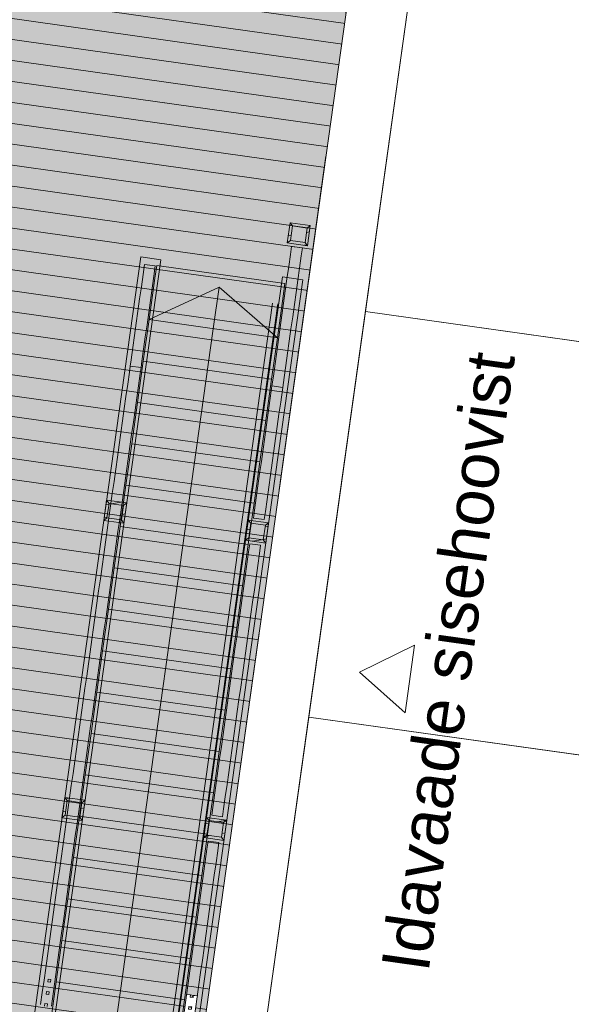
# Model space of a CAD drawing. Header units: millimetres. Extents: x 74467 to 235410, y -65 to 114857.
# Tile 156 of 256: x 97268 to 101315, y 76843 to 84058. Entities that reach past the tile are written whole.
import ezdxf

# ---------------------------------------------------------------- set-up
doc = ezdxf.new("R2010")
doc.units = ezdxf.units.MM
doc.header["$MEASUREMENT"] = 0
doc.linetypes.add('Kriipsjoon', pattern=[3527.298, 2469.2356, -1058.0624])
doc.linetypes.add('Wipeout_Contour', pattern=[1000, 0, -1000])
for name, color, linetype in [('00 Kunstikonkursi LÜ jaoks asendi 2D', 7, 'Continuous'), ('00 Vaatetähis plaanil.AR', 7, 'Continuous'), ('1235 Vahelaed.AR', 7, 'Continuous'), ('1251 Rõdupiirded.AR', 7, 'Continuous'), ('1253 Rõdutrepid.AR', 7, 'Continuous'), ('1253 Terrassipostid.AR', 7, 'Continuous'), ('1253 Välisterrassid.AR', 7, 'Continuous')]:
    doc.layers.add(name, color=color, linetype=linetype)
doc.styles.add('GENERATED_STYLE_3', font='txt')
pattern_1 = [(45, (0, 0), (-159.09903, 159.09903), []), (45, (-53.03, 53.03), (-159.09903, 159.09903), [])]
pattern_2 = [(10, (0, 0), (-15.628336, 88.632695), [])]

# ---------------------------------------------------------------- blocks, each defined once
blk = doc.blocks.new('Slab_2_1', base_point=(97924.2, 91486.6))
at = {"layer": '1253 Välisterrassid.AR', "linetype": 'Continuous', "lineweight": 13, "true_color": 0xcdcecd}
h = blk.add_hatch(dxfattribs=at)
h.set_pattern_fill('Põrandalaud_0001', color=254, style=0, pattern_type=2)
h.set_pattern_definition([(352, (109408.39, 80356.21), (21.1543, 150.5207), [])])
h.paths.add_polyline_path([(97924.2, 91486.6), (94848.5, 69601.6), (97576.7, 69218.2), (100269, 88374.9), (121846.9, 85342.4), (119898.5, 71478.6), (121636.4, 71234.4), (123968.3, 87826.3)])
at = {"layer": '1253 Välisterrassid.AR', "color": 7, "linetype": 'Continuous', "lineweight": 13, "flags": 128}
blk.add_lwpolyline([(97924.2, 91486.6), (123968.3, 87826.3), (121636.4, 71234.4), (119898.5, 71478.6), (121846.9, 85342.4), (100269, 88374.9), (97576.7, 69218.2), (94848.5, 69601.6)], close=True, dxfattribs=at)
blk = doc.blocks.new('Slab_18_1', base_point=(93030.2, 94685.9))
at = {"color": 254, "linetype": 'Wipeout_Contour', "lineweight": 0, "ltscale": 774606.085274}
blk.add_wipeout([(93030.2, 94685.9), (90077.6, 73665.2), (95019, 72970.7), (98070.9, 94685.9), (96652.6, 94685.9), (94919.6, 94685.9)], dxfattribs=at).dxf.layer = '1235 Vahelaed.AR'
blk = doc.blocks.new('Stair_1_1')
at = {"layer": '1253 Rõdutrepid.AR', "color": 7, "linetype": 'Continuous', "lineweight": 13}
for p, q in [((98136.1, 82180.3), (98155.6, 82318.9)), ((98155.6, 82318.9), (98304.1, 82298.1)), ((98259.9, 82162.9), (98273, 82256)), ((98273, 82256), (99213.7, 82123.8)), ((98304.1, 82298.1), (98284.6, 82159.4)), ((97113.5, 74903.8), (98136.1, 82180.3)), ((98284.6, 82159.4), (97262, 74882.9)), ((98217.3, 81859.7), (98259.9, 82162.9)), ((99175.9, 82034.2), (99195.4, 82172.8)), ((99195.4, 82172.8), (99343.9, 82151.9)), ((99213.7, 82123.8), (99200.6, 82030.7)), ((99343.9, 82151.9), (99324.4, 82013.3)), ((98153.2, 74757.7), (99175.9, 82034.2)), ((98217.3, 81859.7), (98730.3, 82096.8)), ((98687.7, 81793.6), (98730.3, 82096.8)), ((98730.3, 82096.8), (99158, 81727.5)), ((99200.6, 82030.7), (99158, 81727.5)), ((99324.4, 82013.3), (98301.8, 74736.8)), ((98174.7, 81556.5), (98217.3, 81859.7)), ((98217.3, 81859.7), (99158, 81727.5)), ((99158, 81727.5), (98217.3, 81859.7)), ((97750.2, 75123.5), (98687.7, 81793.6)), ((99158, 81727.5), (99115.4, 81424.3)), ((98132.1, 81253.3), (98174.7, 81556.5)), ((98174.7, 81556.5), (99115.4, 81424.3)), ((99115.4, 81424.3), (98174.7, 81556.5)), ((99115.4, 81424.3), (99072.8, 81121.1)), ((98089.5, 80950.2), (98132.1, 81253.3)), ((98132.1, 81253.3), (99072.8, 81121.1)), ((99072.8, 81121.1), (98132.1, 81253.3)), ((99072.8, 81121.1), (99030.2, 80817.9)), ((98046.8, 80647), (98089.5, 80950.2)), ((98089.5, 80950.2), (99030.2, 80817.9)), ((99030.2, 80817.9), (98089.5, 80950.2)), ((99030.2, 80817.9), (98987.6, 80514.8)), ((98004.2, 80343.8), (98046.8, 80647)), ((98046.8, 80647), (98987.6, 80514.8)), ((98987.6, 80514.8), (98046.8, 80647)), ((98987.6, 80514.8), (98945, 80211.6)), ((97961.6, 80040.6), (98004.2, 80343.8)), ((98004.2, 80343.8), (98945, 80211.6)), ((98945, 80211.6), (98004.2, 80343.8)), ((98945, 80211.6), (98902.4, 79908.4)), ((97919, 79737.4), (97961.6, 80040.6)), ((97961.6, 80040.6), (98902.4, 79908.4)), ((98902.4, 79908.4), (97961.6, 80040.6)), ((98902.4, 79908.4), (98859.8, 79605.2)), ((97876.4, 79434.2), (97919, 79737.4)), ((97919, 79737.4), (98859.8, 79605.2)), ((98859.8, 79605.2), (97919, 79737.4)), ((98859.8, 79605.2), (98817.2, 79302)), ((97833.8, 79131), (97876.4, 79434.2)), ((97876.4, 79434.2), (98817.2, 79302)), ((98817.2, 79302), (97876.4, 79434.2)), ((98817.2, 79302), (98774.5, 78998.8)), ((97791.2, 78827.8), (97833.8, 79131)), ((97833.8, 79131), (98774.5, 78998.8)), ((98774.5, 78998.8), (97833.8, 79131)), ((98774.5, 78998.8), (98731.9, 78695.6)), ((97748.6, 78524.7), (97791.2, 78827.8)), ((97791.2, 78827.8), (98731.9, 78695.6)), ((98731.9, 78695.6), (97791.2, 78827.8)), ((98731.9, 78695.6), (98689.3, 78392.4)), ((97706, 78221.5), (97748.6, 78524.7)), ((97748.6, 78524.7), (98689.3, 78392.4)), ((98689.3, 78392.4), (97748.6, 78524.7)), ((98689.3, 78392.4), (98646.7, 78089.3)), ((97663.4, 77918.3), (97706, 78221.5)), ((97706, 78221.5), (98646.7, 78089.3)), ((98646.7, 78089.3), (97706, 78221.5)), ((98646.7, 78089.3), (98604.1, 77786.1)), ((97620.7, 77615.1), (97663.4, 77918.3)), ((97663.4, 77918.3), (98604.1, 77786.1)), ((98604.1, 77786.1), (97663.4, 77918.3)), ((98604.1, 77786.1), (98561.5, 77482.9)), ((97578.1, 77311.9), (97620.7, 77615.1)), ((97620.7, 77615.1), (98561.5, 77482.9)), ((98561.5, 77482.9), (97620.7, 77615.1)), ((98561.5, 77482.9), (98518.9, 77179.7)), ((97535.5, 77008.7), (97578.1, 77311.9)), ((97578.1, 77311.9), (98518.9, 77179.7)), ((98518.9, 77179.7), (97578.1, 77311.9)), ((98518.9, 77179.7), (98476.3, 76876.5)), ((97492.9, 76705.5), (97535.5, 77008.7)), ((97535.5, 77008.7), (98476.3, 76876.5)), ((98476.3, 76876.5), (97535.5, 77008.7)), ((98476.3, 76876.5), (98433.7, 76573.3))]:
    blk.add_line(p, q, dxfattribs=at)
blk = doc.blocks.new('Curtain Wall_5_1')
at = {"layer": '1251 Rõdupiirded.AR', "color": 7, "linetype": 'Continuous', "lineweight": 13, "flags": 128}
for points in [[(99262.2, 82396.9), (99253.9, 82337.5), (99241.3, 82248.3), (99228.8, 82159.2), (99216.3, 82070.1), (99203.8, 81981), (99191.2, 81891.8), (99178.7, 81802.7), (99166.2, 81713.6), (99153.7, 81624.5), (99141.1, 81535.3), (99128.6, 81446.2), (99118.5, 81374)], [(99341.4, 82385.7), (99262.2, 82396.9)], [(99341.4, 82385.7), (99333.1, 82326.3), (99320.6, 82237.2), (99308, 82148.1), (99295.5, 82059), (99283, 81969.8), (99270.5, 81880.7), (99257.9, 81791.6), (99245.4, 81702.5), (99232.9, 81613.3), (99220.4, 81524.2), (99207.8, 81435.1), (99197.7, 81362.8)], [(99118.5, 81374), (99115.9, 81356), (99103.4, 81266.8), (99090.9, 81177.7), (99078.3, 81088.6), (99065.8, 80999.5), (99053.3, 80910.3), (99040.8, 80821.2), (99028.2, 80732.1), (99015.7, 80643), (99003.2, 80553.8), (98990.7, 80464.7), (98982.5, 80406.4)], [(99197.7, 81362.8), (99195.1, 81344.8), (99182.6, 81255.7), (99170.1, 81166.6), (99157.6, 81077.4), (99145, 80988.3), (99132.5, 80899.2), (99120, 80810.1), (99107.5, 80721), (99094.9, 80631.8), (99082.4, 80542.7), (99069.9, 80453.6), (99061.7, 80395.3)], [(99118.5, 81374), (99197.7, 81362.8)], [(98982.5, 80406.4), (99061.7, 80395.3)]]:
    blk.add_lwpolyline(points, dxfattribs=at)
blk = doc.blocks.new('Curtain Wall_6_1')
at = {"layer": '1251 Rõdupiirded.AR', "color": 7, "linetype": 'Continuous', "lineweight": 13, "flags": 128}
for points in [[(98956, 80218.3), (98947.5, 80157.7), (98935, 80068.6), (98922.5, 79979.5), (98909.9, 79890.4), (98897.4, 79801.2), (98884.9, 79712.1), (98872.4, 79623), (98859.8, 79533.9), (98847.3, 79444.7), (98834.8, 79355.6), (98822.3, 79266.5), (98809.7, 79177.4), (98797.2, 79088.2), (98784.7, 78999.1), (98772.2, 78910), (98759.6, 78820.9), (98747.1, 78731.7), (98734.6, 78642.6), (98722.1, 78553.5), (98709.5, 78464.4), (98697, 78375.2), (98684.5, 78286.1), (98676.3, 78227.9)], [(99035.3, 80207.2), (99026.7, 80146.6), (99014.2, 80057.5), (99001.7, 79968.3), (98989.2, 79879.2), (98976.6, 79790.1), (98964.1, 79701), (98951.6, 79611.9), (98939.1, 79522.7), (98926.5, 79433.6), (98914, 79344.5), (98901.5, 79255.4), (98889, 79166.2), (98876.4, 79077.1), (98863.9, 78988), (98851.4, 78898.9), (98838.9, 78809.7), (98826.3, 78720.6), (98813.8, 78631.5), (98801.3, 78542.4), (98788.8, 78453.2), (98776.2, 78364.1), (98763.7, 78275), (98755.5, 78216.7)], [(99035.3, 80207.2), (98956, 80218.3)], [(98676.3, 78227.9), (98755.5, 78216.7)]]:
    blk.add_lwpolyline(points, dxfattribs=at)
blk = doc.blocks.new('Curtain Wall_7_1')
at = {"layer": '1251 Rõdupiirded.AR', "color": 7, "linetype": 'Continuous', "lineweight": 13, "flags": 128}
for points in [[(98649.8, 78039.7), (98641.3, 77979.1), (98628.8, 77890), (98616.3, 77800.9), (98603.8, 77711.8), (98591.2, 77622.6), (98578.7, 77533.5), (98566.2, 77444.4), (98553.7, 77355.3), (98541.1, 77266.1), (98528.6, 77177), (98516.1, 77087.9), (98503.6, 76998.8), (98491, 76909.6), (98478.5, 76820.5), (98466, 76731.4), (98453.5, 76642.3), (98440.9, 76553.2), (98428.4, 76464), (98415.9, 76374.9), (98403.4, 76285.8), (98390.8, 76196.7), (98378.3, 76107.5), (98370.1, 76049.3)], [(98729.1, 78028.6), (98720.6, 77968), (98708, 77878.9), (98695.5, 77789.8), (98683, 77700.6), (98670.5, 77611.5), (98657.9, 77522.4), (98645.4, 77433.3), (98632.9, 77344.1), (98620.4, 77255), (98607.8, 77165.9), (98595.3, 77076.8), (98582.8, 76987.6), (98570.3, 76898.5), (98557.7, 76809.4), (98545.2, 76720.3), (98532.7, 76631.1), (98520.1, 76542), (98507.6, 76452.9), (98495.1, 76363.8), (98482.6, 76274.6), (98470, 76185.5), (98457.5, 76096.4), (98449.3, 76038.1)], [(98729.1, 78028.6), (98649.8, 78039.7)], [(98370.1, 76049.3), (98449.3, 76038.1)]]:
    blk.add_lwpolyline(points, dxfattribs=at)
at = {"color": 254, "linetype": 'Wipeout_Contour', "lineweight": 0, "ltscale": 1499496.397090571}
blk.add_wipeout([(98478.5, 76820.5), (98508.2, 76816.4), (98509.8, 76827.4), (98529.6, 76824.6), (98528, 76813.6), (98557.7, 76809.4), (98570.3, 76898.5), (98540.5, 76902.7), (98539.3, 76893.9), (98519.5, 76896.7), (98520.7, 76905.5), (98491, 76909.6)], dxfattribs=at).dxf.layer = '1251 Rõdupiirded.AR'
at = {"color": 254, "linetype": 'Wipeout_Contour', "lineweight": 0, "ltscale": 1497944.472191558}
blk.add_wipeout([(98453.5, 76642.3), (98483.2, 76638.1), (98484.7, 76649.2), (98504.5, 76646.4), (98503, 76635.3), (98532.7, 76631.1), (98545.2, 76720.3), (98515.5, 76724.4), (98514.3, 76715.7), (98494.5, 76718.5), (98495.7, 76727.2), (98466, 76731.4)], dxfattribs=at).dxf.layer = '1251 Rõdupiirded.AR'
at = {"color": 254, "linetype": 'Wipeout_Contour', "lineweight": 0, "ltscale": 1494845.152150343}
blk.add_wipeout([(98403.4, 76285.8), (98433.1, 76281.6), (98434.6, 76292.7), (98454.4, 76289.9), (98452.9, 76278.8), (98482.6, 76274.6), (98495.1, 76363.8), (98465.4, 76367.9), (98464.2, 76359.2), (98444.4, 76362), (98445.6, 76370.7), (98415.9, 76374.9)], dxfattribs=at).dxf.layer = '1251 Rõdupiirded.AR'
at = {"color": 254, "linetype": 'Wipeout_Contour', "lineweight": 0, "ltscale": 995373.622584}
blk.add_wipeout([(98386.7, 76167.4), (98378.3, 76107.5), (98408, 76103.4), (98409.6, 76114.4), (98429.4, 76111.6), (98427.8, 76100.6), (98457.5, 76096.4), (98465.9, 76156.2)], dxfattribs=at).dxf.layer = '1251 Rõdupiirded.AR'
at = {"color": 254, "linetype": 'Wipeout_Contour', "lineweight": 0, "ltscale": 499899.814595}
blk.add_wipeout([(98491.9, 76915.8), (98491, 76909.6), (98520.7, 76905.5), (98521.6, 76911.6)], dxfattribs=at).dxf.layer = '1251 Rõdupiirded.AR'
at = {"color": 254, "linetype": 'Wipeout_Contour', "lineweight": 0, "ltscale": 1498720.246405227}
blk.add_wipeout([(98466, 76731.4), (98495.7, 76727.2), (98497.2, 76738.3), (98517, 76735.5), (98515.5, 76724.4), (98545.2, 76720.3), (98557.7, 76809.4), (98528, 76813.6), (98526.8, 76804.8), (98507, 76807.6), (98508.2, 76816.4), (98478.5, 76820.5)], dxfattribs=at).dxf.layer = '1251 Rõdupiirded.AR'
at = {"color": 254, "linetype": 'Wipeout_Contour', "lineweight": 0, "ltscale": 1497169.075072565}
blk.add_wipeout([(98440.9, 76553.2), (98470.6, 76549), (98472.2, 76560), (98492, 76557.2), (98490.4, 76546.2), (98520.1, 76542), (98532.7, 76631.1), (98503, 76635.3), (98501.7, 76626.6), (98481.9, 76629.3), (98483.2, 76638.1), (98453.5, 76642.3)], dxfattribs=at).dxf.layer = '1251 Rõdupiirded.AR'
at = {"color": 254, "linetype": 'Wipeout_Contour', "lineweight": 0, "ltscale": 1495619.41442606}
blk.add_wipeout([(98415.9, 76374.9), (98445.6, 76370.7), (98447.1, 76381.8), (98466.9, 76379), (98465.4, 76367.9), (98495.1, 76363.8), (98507.6, 76452.9), (98477.9, 76457.1), (98476.7, 76448.3), (98456.9, 76451.1), (98458.1, 76459.9), (98428.4, 76464)], dxfattribs=at).dxf.layer = '1251 Rõdupiirded.AR'
at = {"color": 254, "linetype": 'Wipeout_Contour', "lineweight": 0, "ltscale": 1494071.269281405}
blk.add_wipeout([(98390.8, 76196.7), (98420.5, 76192.5), (98422.1, 76203.5), (98441.9, 76200.7), (98440.3, 76189.7), (98470, 76185.5), (98482.6, 76274.6), (98452.9, 76278.8), (98451.6, 76270.1), (98431.8, 76272.8), (98433.1, 76281.6), (98403.4, 76285.8)], dxfattribs=at).dxf.layer = '1251 Rõdupiirded.AR'
at = {"color": 254, "linetype": 'Wipeout_Contour', "lineweight": 0, "ltscale": 995182.853075}
blk.add_wipeout([(98378.3, 76107.5), (98370.8, 76054.2), (98450, 76043.1), (98457.5, 76096.4), (98427.8, 76100.6), (98426.6, 76091.8), (98406.8, 76094.6), (98408, 76103.4)], dxfattribs=at).dxf.layer = '1251 Rõdupiirded.AR'
at = {"layer": '1251 Rõdupiirded.AR', "linetype": 'Continuous', "lineweight": 13, "true_color": 0x8c8d8c}
h = blk.add_hatch(dxfattribs=at)
h.set_pattern_fill('Teras_0001', color=252, style=0, pattern_type=2)
h.set_pattern_definition(pattern_1)
h.paths.add_polyline_path([(98507, 76807.6), (98526.8, 76804.8), (98529.6, 76824.6), (98509.8, 76827.4)])
h = blk.add_hatch(dxfattribs=at)
h.set_pattern_fill('Teras_0001', color=252, style=0, pattern_type=2)
h.set_pattern_definition(pattern_1)
h.paths.add_polyline_path([(98494.5, 76718.5), (98514.3, 76715.7), (98517, 76735.5), (98497.2, 76738.3)])
h = blk.add_hatch(dxfattribs=at)
h.set_pattern_fill('Teras_0001', color=252, style=0, pattern_type=2)
h.set_pattern_definition(pattern_1)
h.paths.add_polyline_path([(98481.9, 76629.3), (98501.7, 76626.6), (98504.5, 76646.4), (98484.7, 76649.2)])
h = blk.add_hatch(dxfattribs=at)
h.set_pattern_fill('Teras_0001', color=252, style=0, pattern_type=2)
h.set_pattern_definition(pattern_1)
h.paths.add_polyline_path([(98444.4, 76362), (98464.2, 76359.2), (98466.9, 76379), (98447.1, 76381.8)])
h = blk.add_hatch(dxfattribs=at)
h.set_pattern_fill('Teras_0001', color=252, style=0, pattern_type=2)
h.set_pattern_definition(pattern_1)
h.paths.add_polyline_path([(98431.8, 76272.8), (98451.6, 76270.1), (98454.4, 76289.9), (98434.6, 76292.7)])
h = blk.add_hatch(dxfattribs=at)
h.set_pattern_fill('Teras_0001', color=252, style=0, pattern_type=2)
h.set_pattern_definition(pattern_1)
h.paths.add_polyline_path([(98406.8, 76094.6), (98426.6, 76091.8), (98429.4, 76111.6), (98409.6, 76114.4)])
h = blk.add_hatch(dxfattribs=at)
h.set_pattern_fill('Teras_0001', color=252, style=0, pattern_type=2)
h.set_pattern_definition(pattern_1)
h.paths.add_polyline_path([(98370.8, 76054.2), (98370.1, 76049.3), (98449.3, 76038.1), (98450, 76043.1)])
at = {"layer": '1251 Rõdupiirded.AR', "color": 7, "linetype": 'Continuous', "lineweight": 15}
for p, q in [((98491.9, 76915.8), (98491.9, 76915.8)), ((98370.8, 76054.2), (98370.1, 76049.3)), ((98370.1, 76049.3), (98449.3, 76038.1)), ((98370.8, 76054.2), (98450, 76043.1)), ((98450, 76043.1), (98449.3, 76038.1))]:
    blk.add_line(p, q, dxfattribs=at)
at = {"layer": '1251 Rõdupiirded.AR', "color": 7, "linetype": 'Continuous', "lineweight": 13}
for p, q in [((98509.8, 76827.4), (98507, 76807.6)), ((98507, 76807.6), (98526.8, 76804.8)), ((98509.8, 76827.4), (98529.6, 76824.6)), ((98529.6, 76824.6), (98526.8, 76804.8)), ((98497.2, 76738.3), (98494.5, 76718.5)), ((98494.5, 76718.5), (98514.3, 76715.7)), ((98497.2, 76738.3), (98517, 76735.5)), ((98517, 76735.5), (98514.3, 76715.7)), ((98484.7, 76649.2), (98481.9, 76629.3)), ((98481.9, 76629.3), (98501.7, 76626.6)), ((98484.7, 76649.2), (98504.5, 76646.4)), ((98504.5, 76646.4), (98501.7, 76626.6)), ((98447.1, 76381.8), (98444.4, 76362)), ((98444.4, 76362), (98464.2, 76359.2)), ((98447.1, 76381.8), (98466.9, 76379)), ((98466.9, 76379), (98464.2, 76359.2)), ((98434.6, 76292.7), (98431.8, 76272.8)), ((98431.8, 76272.8), (98451.6, 76270.1)), ((98434.6, 76292.7), (98454.4, 76289.9)), ((98454.4, 76289.9), (98451.6, 76270.1)), ((98409.6, 76114.4), (98406.8, 76094.6)), ((98409.6, 76114.4), (98429.4, 76111.6)), ((98406.8, 76094.6), (98426.6, 76091.8)), ((98429.4, 76111.6), (98426.6, 76091.8))]:
    blk.add_line(p, q, dxfattribs=at)
at = {"color": 254, "linetype": 'Wipeout_Contour', "lineweight": 0, "ltscale": 500038.813151}
blk.add_wipeout([(98540.5, 76902.7), (98570.3, 76898.5), (98571.1, 76904.6), (98541.4, 76908.8)], dxfattribs=at).dxf.layer = '1251 Rõdupiirded.AR'
at = {"color": 254, "linetype": 'Wipeout_Contour', "lineweight": 0, "ltscale": 1496394.055634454}
blk.add_wipeout([(98428.4, 76464), (98458.1, 76459.9), (98459.7, 76470.9), (98479.5, 76468.1), (98477.9, 76457.1), (98507.6, 76452.9), (98520.1, 76542), (98490.4, 76546.2), (98489.2, 76537.4), (98469.4, 76540.2), (98470.6, 76549), (98440.9, 76553.2)], dxfattribs=at).dxf.layer = '1251 Rõdupiirded.AR'
at = {"color": 254, "linetype": 'Wipeout_Contour', "lineweight": 0, "ltscale": 995732.922155}
blk.add_wipeout([(98390.8, 76196.7), (98386.7, 76167.4), (98465.9, 76156.2), (98470, 76185.5), (98440.3, 76189.7), (98439.1, 76180.9), (98419.3, 76183.7), (98420.5, 76192.5)], dxfattribs=at).dxf.layer = '1251 Rõdupiirded.AR'
at = {"layer": '1251 Rõdupiirded.AR', "linetype": 'Continuous', "lineweight": 13, "true_color": 0x8c8d8c}
h = blk.add_hatch(dxfattribs=at)
h.set_pattern_fill('Teras_0001', color=252, style=0, pattern_type=2)
h.set_pattern_definition(pattern_1)
h.paths.add_polyline_path([(98571.1, 76904.6), (98571.1, 76904.7), (98491.9, 76915.8), (98491.9, 76915.8)])
h = blk.add_hatch(dxfattribs=at)
h.set_pattern_fill('Teras_0001', color=252, style=0, pattern_type=2)
h.set_pattern_definition(pattern_1)
h.paths.add_polyline_path([(98521.6, 76911.6), (98519.5, 76896.7), (98539.3, 76893.9), (98541.4, 76908.8)])
h = blk.add_hatch(dxfattribs=at)
h.set_pattern_fill('Teras_0001', color=252, style=0, pattern_type=2)
h.set_pattern_definition(pattern_1)
h.paths.add_polyline_path([(98469.4, 76540.2), (98489.2, 76537.4), (98492, 76557.2), (98472.2, 76560)])
h = blk.add_hatch(dxfattribs=at)
h.set_pattern_fill('Teras_0001', color=252, style=0, pattern_type=2)
h.set_pattern_definition(pattern_1)
h.paths.add_polyline_path([(98456.9, 76451.1), (98476.7, 76448.3), (98479.5, 76468.1), (98459.7, 76470.9)])
h = blk.add_hatch(dxfattribs=at)
h.set_pattern_fill('Teras_0001', color=252, style=0, pattern_type=2)
h.set_pattern_definition(pattern_1)
h.paths.add_polyline_path([(98419.3, 76183.7), (98439.1, 76180.9), (98441.9, 76200.7), (98422.1, 76203.5)])
at = {"layer": '1251 Rõdupiirded.AR', "color": 7, "linetype": 'Continuous', "lineweight": 15}
for p, q in [((98491.9, 76915.8), (98521.6, 76911.6)), ((98491.9, 76915.8), (98571.1, 76904.7)), ((98541.4, 76908.8), (98571.1, 76904.6)), ((98571.1, 76904.7), (98571.1, 76904.6))]:
    blk.add_line(p, q, dxfattribs=at)
at = {"layer": '1251 Rõdupiirded.AR', "color": 7, "linetype": 'Continuous', "lineweight": 13}
for p, q in [((98521.6, 76911.6), (98519.5, 76896.7)), ((98541.4, 76908.8), (98539.3, 76893.9)), ((98519.5, 76896.7), (98539.3, 76893.9)), ((98472.2, 76560), (98469.4, 76540.2)), ((98472.2, 76560), (98492, 76557.2)), ((98492, 76557.2), (98489.2, 76537.4)), ((98469.4, 76540.2), (98489.2, 76537.4)), ((98459.7, 76470.9), (98456.9, 76451.1)), ((98456.9, 76451.1), (98476.7, 76448.3)), ((98459.7, 76470.9), (98479.5, 76468.1)), ((98479.5, 76468.1), (98476.7, 76448.3)), ((98422.1, 76203.5), (98419.3, 76183.7)), ((98422.1, 76203.5), (98441.9, 76200.7)), ((98441.9, 76200.7), (98439.1, 76180.9)), ((98419.3, 76183.7), (98439.1, 76180.9))]:
    blk.add_line(p, q, dxfattribs=at)
at = {"layer": '1251 Rõdupiirded.AR', "color": 7, "linetype": 'Continuous', "lineweight": 13, "flags": 128}
for points in [[(98370.8, 76054.2), (98378.3, 76107.5), (98386.7, 76167.4), (98390.8, 76196.7), (98403.4, 76285.8), (98415.9, 76374.9), (98428.4, 76464), (98440.9, 76553.2), (98453.5, 76642.3), (98466, 76731.4), (98478.5, 76820.5), (98491, 76909.6), (98491.9, 76915.8)], [(98450, 76043.1), (98457.5, 76096.4), (98465.9, 76156.2), (98470, 76185.5), (98482.6, 76274.6), (98495.1, 76363.8), (98507.6, 76452.9), (98520.1, 76542), (98532.7, 76631.1), (98545.2, 76720.3), (98557.7, 76809.4), (98570.3, 76898.5), (98571.1, 76904.6)]]:
    blk.add_lwpolyline(points, dxfattribs=at)
blk = doc.blocks.new('Curtain Wall_9_1')
at = {"layer": '1251 Rõdupiirded.AR', "linetype": 'Continuous', "lineweight": 13, "true_color": 0x8c8d8c}
h = blk.add_hatch(dxfattribs=at)
h.set_pattern_fill('Teras_0001', color=252, style=0, pattern_type=2)
h.set_pattern_definition(pattern_1)
h.paths.add_polyline_path([(97474.7, 77007), (97494.5, 77004.2), (97497.3, 77024), (97477.5, 77026.8)])
h = blk.add_hatch(dxfattribs=at)
h.set_pattern_fill('Teras_0001', color=252, style=0, pattern_type=2)
h.set_pattern_definition(pattern_1)
h.paths.add_polyline_path([(97462.2, 76917.9), (97482, 76915.1), (97484.8, 76934.9), (97464.9, 76937.7)])
h = blk.add_hatch(dxfattribs=at)
h.set_pattern_fill('Teras_0001', color=252, style=0, pattern_type=2)
h.set_pattern_definition(pattern_1)
h.paths.add_polyline_path([(97449.6, 76828.8), (97469.4, 76826), (97472.2, 76845.8), (97452.4, 76848.6)])
at = {"layer": '1251 Rõdupiirded.AR', "color": 7, "linetype": 'Continuous', "lineweight": 13}
for p, q in [((97477.5, 77026.8), (97474.7, 77007)), ((97474.7, 77007), (97494.5, 77004.2)), ((97477.5, 77026.8), (97497.3, 77024)), ((97497.3, 77024), (97494.5, 77004.2)), ((97464.9, 76937.7), (97462.2, 76917.9)), ((97462.2, 76917.9), (97482, 76915.1)), ((97464.9, 76937.7), (97484.8, 76934.9)), ((97484.8, 76934.9), (97482, 76915.1)), ((97452.4, 76848.6), (97449.6, 76828.8)), ((97452.4, 76848.6), (97472.2, 76845.8)), ((97472.2, 76845.8), (97469.4, 76826))]:
    blk.add_line(p, q, dxfattribs=at)
at = {"layer": '1251 Rõdupiirded.AR', "color": 7, "linetype": 'Continuous', "lineweight": 13, "flags": 128}
for points in [[(98183.3, 82264.6), (98172.9, 82190.3), (98160.3, 82101.2), (98147.8, 82012), (98135.3, 81922.9), (98122.8, 81833.8), (98110.2, 81744.7), (98097.7, 81655.5), (98085.2, 81566.4), (98078.7, 81520.1)], [(98262.5, 82253.4), (98252.1, 82179.1), (98239.6, 82090), (98227, 82000.9), (98214.5, 81911.8), (98202, 81822.6), (98189.4, 81733.5), (98176.9, 81644.4), (98164.4, 81555.3), (98157.9, 81509)], [(98183.3, 82264.6), (98262.5, 82253.4)], [(98072.5, 81476.1), (98060, 81387), (98047.4, 81297.9), (98034.9, 81208.8), (98022.4, 81119.6), (98009.9, 81030.5), (97997.3, 80941.4), (97984.8, 80852.3), (97972.3, 80763.1), (97959.8, 80674), (97947.2, 80584.9), (97934.7, 80495.8), (97922.2, 80406.7), (97909.7, 80317.5), (97897.1, 80228.4), (97884.6, 80139.3), (97872.1, 80050.2), (97859.6, 79961), (97847, 79871.9), (97834.5, 79782.8), (97822, 79693.7), (97809.5, 79604.5), (97796.9, 79515.4), (97784.4, 79426.3), (97771.9, 79337.2), (97759.4, 79248), (97746.8, 79158.9), (97734.3, 79069.8), (97721.8, 78980.7), (97709.2, 78891.5), (97696.7, 78802.4), (97684.2, 78713.3), (97671.7, 78624.2), (97659.1, 78535), (97646.6, 78445.9), (97634.1, 78356.8), (97621.6, 78267.7), (97609, 78178.5), (97596.5, 78089.4), (97584, 78000.3), (97571.5, 77911.2), (97558.9, 77822.1), (97546.4, 77732.9), (97533.9, 77643.8), (97521.4, 77554.7), (97508.8, 77465.6), (97496.3, 77376.4), (97483.8, 77287.3), (97471.3, 77198.2), (97458.7, 77109.1), (97446.2, 77019.9), (97433.7, 76930.8), (97421.2, 76841.7)], [(98151.7, 81465), (98139.2, 81375.9), (98126.7, 81286.8), (98114.1, 81197.6), (98101.6, 81108.5), (98089.1, 81019.4), (98076.6, 80930.3), (98064, 80841.1), (98051.5, 80752), (98039, 80662.9), (98026.5, 80573.8), (98013.9, 80484.6), (98001.4, 80395.5), (97988.9, 80306.4), (97976.4, 80217.3), (97963.8, 80128.1), (97951.3, 80039), (97938.8, 79949.9), (97926.3, 79860.8), (97913.7, 79771.6), (97901.2, 79682.5), (97888.7, 79593.4), (97876.1, 79504.3), (97863.6, 79415.2), (97851.1, 79326), (97838.6, 79236.9), (97826, 79147.8), (97813.5, 79058.7), (97801, 78969.5), (97788.5, 78880.4), (97775.9, 78791.3), (97763.4, 78702.2), (97750.9, 78613), (97738.4, 78523.9), (97725.8, 78434.8), (97713.3, 78345.7), (97700.8, 78256.5), (97688.3, 78167.4), (97675.7, 78078.3), (97663.2, 77989.2), (97650.7, 77900), (97638.2, 77810.9), (97625.6, 77721.8), (97613.1, 77632.7), (97600.6, 77543.5), (97588.1, 77454.4), (97575.5, 77365.3), (97563, 77276.2), (97550.5, 77187), (97538, 77097.9), (97525.4, 77008.8), (97512.9, 76919.7), (97500.4, 76830.6)], [(98078.7, 81520.1), (98072.5, 81476.1)], [(98078.7, 81520.1), (98157.9, 81509)], [(98157.9, 81509), (98151.7, 81465)]]:
    blk.add_lwpolyline(points, dxfattribs=at)
blk = doc.blocks.new('Column_33_1', base_point=(98762.3, 78049.1))
at = {"layer": '1253 Terrassipostid.AR', "linetype": 'Continuous', "lineweight": 13, "true_color": 0x8c8d8c}
h = blk.add_hatch(dxfattribs=at)
h.set_pattern_fill('Puit_0001', color=252, style=0, pattern_type=2)
h.set_pattern_definition(pattern_2)
h.paths.add_polyline_path([(98638.8, 78212.9), (98618, 78064.4), (98641.7, 78082.3), (98656.7, 78189.2)])
h = blk.add_hatch(dxfattribs=at)
h.set_pattern_fill('Puit_0001', color=252, style=0, pattern_type=2)
h.set_pattern_definition(pattern_2)
h.paths.add_polyline_path([(98787.4, 78192), (98638.8, 78212.9), (98656.7, 78189.2), (98763.7, 78174.2)])
h = blk.add_hatch(dxfattribs=at)
h.set_pattern_fill('Puit_0001', color=252, style=0, pattern_type=2)
h.set_pattern_definition(pattern_2)
h.paths.add_polyline_path([(98766.5, 78043.5), (98787.4, 78192), (98763.7, 78174.2), (98748.6, 78067.2)])
h = blk.add_hatch(dxfattribs=at)
h.set_pattern_fill('Puit_0001', color=252, style=0, pattern_type=2)
h.set_pattern_definition(pattern_2)
h.paths.add_polyline_path([(98618, 78064.4), (98766.5, 78043.5), (98748.6, 78067.2), (98641.7, 78082.3)])
at = {"layer": '1253 Terrassipostid.AR', "color": 7, "linetype": 'Continuous', "lineweight": 13, "flags": 128}
for points in [[(98638.8, 78212.9), (98618, 78064.4)], [(98787.4, 78192), (98638.8, 78212.9)], [(98638.8, 78212.9), (98656.7, 78189.2)], [(98641.7, 78082.3), (98656.7, 78189.2)], [(98656.7, 78189.2), (98763.7, 78174.2)], [(98763.7, 78174.2), (98748.6, 78067.2)], [(98787.4, 78192), (98763.7, 78174.2)], [(98766.5, 78043.5), (98787.4, 78192)], [(98618, 78064.4), (98641.7, 78082.3)], [(98618, 78064.4), (98766.5, 78043.5)], [(98748.6, 78067.2), (98641.7, 78082.3)], [(98748.6, 78067.2), (98766.5, 78043.5)]]:
    blk.add_lwpolyline(points, dxfattribs=at)
blk = doc.blocks.new('Column_35_1', base_point=(99068.4, 80227.7))
at = {"layer": '1253 Terrassipostid.AR', "linetype": 'Continuous', "lineweight": 13, "true_color": 0x8c8d8c}
h = blk.add_hatch(dxfattribs=at)
h.set_pattern_fill('Puit_0001', color=252, style=0, pattern_type=2)
h.set_pattern_definition(pattern_2)
h.paths.add_polyline_path([(98945, 80391.5), (98924.2, 80243), (98947.9, 80260.8), (98962.9, 80367.8)])
h = blk.add_hatch(dxfattribs=at)
h.set_pattern_fill('Puit_0001', color=252, style=0, pattern_type=2)
h.set_pattern_definition(pattern_2)
h.paths.add_polyline_path([(99093.6, 80370.6), (98945, 80391.5), (98962.9, 80367.8), (99069.9, 80352.8)])
h = blk.add_hatch(dxfattribs=at)
h.set_pattern_fill('Puit_0001', color=252, style=0, pattern_type=2)
h.set_pattern_definition(pattern_2)
h.paths.add_polyline_path([(99072.7, 80222.1), (99093.6, 80370.6), (99069.9, 80352.8), (99054.8, 80245.8)])
h = blk.add_hatch(dxfattribs=at)
h.set_pattern_fill('Puit_0001', color=252, style=0, pattern_type=2)
h.set_pattern_definition(pattern_2)
h.paths.add_polyline_path([(98924.2, 80243), (99072.7, 80222.1), (99054.8, 80245.8), (98947.9, 80260.8)])
at = {"layer": '1253 Terrassipostid.AR', "color": 7, "linetype": 'Continuous', "lineweight": 13, "flags": 128}
for points in [[(98945, 80391.5), (98924.2, 80243)], [(99093.6, 80370.6), (98945, 80391.5)], [(98945, 80391.5), (98962.9, 80367.8)], [(99093.6, 80370.6), (99069.9, 80352.8)], [(99072.7, 80222.1), (99093.6, 80370.6)], [(98947.9, 80260.8), (98962.9, 80367.8)], [(98962.9, 80367.8), (99069.9, 80352.8)], [(99069.9, 80352.8), (99054.8, 80245.8)], [(98924.2, 80243), (98947.9, 80260.8)], [(98924.2, 80243), (99072.7, 80222.1)], [(99054.8, 80245.8), (98947.9, 80260.8)], [(99054.8, 80245.8), (99072.7, 80222.1)]]:
    blk.add_lwpolyline(points, dxfattribs=at)
blk = doc.blocks.new('Column_37_1', base_point=(99374.6, 82406.3))
at = {"layer": '1253 Terrassipostid.AR', "linetype": 'Continuous', "lineweight": 13, "true_color": 0x8c8d8c}
h = blk.add_hatch(dxfattribs=at)
h.set_pattern_fill('Puit_0001', color=252, style=0, pattern_type=2)
h.set_pattern_definition(pattern_2)
h.paths.add_polyline_path([(99251.2, 82570.1), (99230.3, 82421.6), (99254.1, 82439.4), (99269.1, 82546.4)])
h = blk.add_hatch(dxfattribs=at)
h.set_pattern_fill('Puit_0001', color=252, style=0, pattern_type=2)
h.set_pattern_definition(pattern_2)
h.paths.add_polyline_path([(99399.8, 82549.2), (99251.2, 82570.1), (99269.1, 82546.4), (99376, 82531.3)])
h = blk.add_hatch(dxfattribs=at)
h.set_pattern_fill('Puit_0001', color=252, style=0, pattern_type=2)
h.set_pattern_definition(pattern_2)
h.paths.add_polyline_path([(99378.9, 82400.7), (99399.8, 82549.2), (99376, 82531.3), (99361, 82424.4)])
h = blk.add_hatch(dxfattribs=at)
h.set_pattern_fill('Puit_0001', color=252, style=0, pattern_type=2)
h.set_pattern_definition(pattern_2)
h.paths.add_polyline_path([(99230.3, 82421.6), (99378.9, 82400.7), (99361, 82424.4), (99254.1, 82439.4)])
at = {"layer": '1253 Terrassipostid.AR', "color": 7, "linetype": 'Continuous', "lineweight": 13, "flags": 128}
for points in [[(99251.2, 82570.1), (99230.3, 82421.6)], [(99399.8, 82549.2), (99251.2, 82570.1)], [(99251.2, 82570.1), (99269.1, 82546.4)], [(99254.1, 82439.4), (99269.1, 82546.4)], [(99269.1, 82546.4), (99376, 82531.3)], [(99399.8, 82549.2), (99376, 82531.3)], [(99378.9, 82400.7), (99399.8, 82549.2)], [(99376, 82531.3), (99361, 82424.4)], [(99230.3, 82421.6), (99254.1, 82439.4)], [(99230.3, 82421.6), (99378.9, 82400.7)], [(99361, 82424.4), (99254.1, 82439.4)], [(99361, 82424.4), (99378.9, 82400.7)]]:
    blk.add_lwpolyline(points, dxfattribs=at)
blk = doc.blocks.new('Column_268_1', base_point=(98028.6, 80373.9))
at = {"layer": '1253 Terrassipostid.AR', "linetype": 'Continuous', "lineweight": 13, "true_color": 0x8c8d8c}
h = blk.add_hatch(dxfattribs=at)
h.set_pattern_fill('Puit_0001', color=252, style=0, pattern_type=2)
h.set_pattern_definition(pattern_2)
h.paths.add_polyline_path([(97905.2, 80537.6), (97884.4, 80389.1), (97908.1, 80407), (97923.1, 80513.9)])
h = blk.add_hatch(dxfattribs=at)
h.set_pattern_fill('Puit_0001', color=252, style=0, pattern_type=2)
h.set_pattern_definition(pattern_2)
h.paths.add_polyline_path([(98053.8, 80516.8), (97905.2, 80537.6), (97923.1, 80513.9), (98030.1, 80498.9)])
h = blk.add_hatch(dxfattribs=at)
h.set_pattern_fill('Puit_0001', color=252, style=0, pattern_type=2)
h.set_pattern_definition(pattern_2)
h.paths.add_polyline_path([(98032.9, 80368.2), (98053.8, 80516.8), (98030.1, 80498.9), (98015, 80391.9)])
h = blk.add_hatch(dxfattribs=at)
h.set_pattern_fill('Puit_0001', color=252, style=0, pattern_type=2)
h.set_pattern_definition(pattern_2)
h.paths.add_polyline_path([(97884.4, 80389.1), (98032.9, 80368.2), (98015, 80391.9), (97908.1, 80407)])
at = {"layer": '1253 Terrassipostid.AR', "color": 7, "linetype": 'Continuous', "lineweight": 13, "flags": 128}
for points in [[(97905.2, 80537.6), (97884.4, 80389.1)], [(98053.8, 80516.8), (97905.2, 80537.6)], [(97905.2, 80537.6), (97923.1, 80513.9)], [(97908.1, 80407), (97923.1, 80513.9)], [(97923.1, 80513.9), (98030.1, 80498.9)], [(98053.8, 80516.8), (98030.1, 80498.9)], [(98032.9, 80368.2), (98053.8, 80516.8)], [(98030.1, 80498.9), (98015, 80391.9)], [(97884.4, 80389.1), (97908.1, 80407)], [(97884.4, 80389.1), (98032.9, 80368.2)], [(98015, 80391.9), (97908.1, 80407)], [(98015, 80391.9), (98032.9, 80368.2)]]:
    blk.add_lwpolyline(points, dxfattribs=at)
blk = doc.blocks.new('Column_269_1', base_point=(97722.5, 78195.3))
at = {"layer": '1253 Terrassipostid.AR', "linetype": 'Continuous', "lineweight": 13, "true_color": 0x8c8d8c}
h = blk.add_hatch(dxfattribs=at)
h.set_pattern_fill('Puit_0001', color=252, style=0, pattern_type=2)
h.set_pattern_definition(pattern_2)
h.paths.add_polyline_path([(97599.1, 78359.1), (97578.2, 78210.5), (97601.9, 78228.4), (97616.9, 78335.3)])
h = blk.add_hatch(dxfattribs=at)
h.set_pattern_fill('Puit_0001', color=252, style=0, pattern_type=2)
h.set_pattern_definition(pattern_2)
h.paths.add_polyline_path([(97747.6, 78338.2), (97599.1, 78359.1), (97616.9, 78335.3), (97723.9, 78320.3)])
h = blk.add_hatch(dxfattribs=at)
h.set_pattern_fill('Puit_0001', color=252, style=0, pattern_type=2)
h.set_pattern_definition(pattern_2)
h.paths.add_polyline_path([(97726.7, 78189.6), (97747.6, 78338.2), (97723.9, 78320.3), (97708.8, 78213.4)])
h = blk.add_hatch(dxfattribs=at)
h.set_pattern_fill('Puit_0001', color=252, style=0, pattern_type=2)
h.set_pattern_definition(pattern_2)
h.paths.add_polyline_path([(97578.2, 78210.5), (97726.7, 78189.6), (97708.8, 78213.4), (97601.9, 78228.4)])
at = {"layer": '1253 Terrassipostid.AR', "color": 7, "linetype": 'Continuous', "lineweight": 13, "flags": 128}
for points in [[(97599.1, 78359.1), (97578.2, 78210.5)], [(97747.6, 78338.2), (97599.1, 78359.1)], [(97599.1, 78359.1), (97616.9, 78335.3)], [(97601.9, 78228.4), (97616.9, 78335.3)], [(97616.9, 78335.3), (97723.9, 78320.3)], [(97723.9, 78320.3), (97708.8, 78213.4)], [(97747.6, 78338.2), (97723.9, 78320.3)], [(97726.7, 78189.6), (97747.6, 78338.2)], [(97578.2, 78210.5), (97601.9, 78228.4)], [(97578.2, 78210.5), (97726.7, 78189.6)], [(97708.8, 78213.4), (97601.9, 78228.4)], [(97708.8, 78213.4), (97726.7, 78189.6)]]:
    blk.add_lwpolyline(points, dxfattribs=at)
blk = doc.blocks.new('Beam_111_1', base_point=(99142.8, 81978.2))
at = {"layer": '1251 Rõdupiirded.AR', "color": 7, "linetype": 'Continuous', "lineweight": 13}
for p, q in [((98035.6, 74243.8), (99123, 81981)), ((98075.2, 74238.2), (99162.6, 81975.4))]:
    blk.add_line(p, q, dxfattribs=at)
blk = doc.blocks.new('Vaatetähis(1)')
at = {"layer": '00 Vaatetähis plaanil.AR', "color": 7, "linetype": 'Continuous', "lineweight": 13}
for p, q in [((250, 372.1), (0, 0)), ((500, 0), (250, 372.1)), ((0, 0), (500, 0))]:
    blk.add_line(p, q, dxfattribs=at)

msp = doc.modelspace()

# ---------------------------------------------------------------- block references
at = {"layer": '1253 Välisterrassid.AR', "color": 7, "linetype": 'Continuous', "lineweight": 13}
msp.add_blockref('Slab_2_1', (97924.2, 91486.6), dxfattribs=at)

# ---------------------------------------------------------------- next in the draw order: block references
at = {"layer": '1235 Vahelaed.AR', "color": 7, "linetype": 'Continuous', "lineweight": 13}
msp.add_blockref('Slab_18_1', (93030.2, 94685.9), dxfattribs=at)

# ---------------------------------------------------------------- next in the draw order: block references
at = {"layer": '1253 Rõdutrepid.AR', "color": 7, "linetype": 'Continuous', "lineweight": 13}
msp.add_blockref('Stair_1_1', (0, 0), dxfattribs=at)

# ---------------------------------------------------------------- next in the draw order: wipeouts: each hides what was drawn before it
at = {"color": 254, "linetype": 'Wipeout_Contour', "lineweight": 0, "ltscale": 1106957.325690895}
msp.add_wipeout([(86371.6, 105811.4), (85252, 103464.9), (118693.5, 103518.1), (139774.1, 103480.6), (139783.7, 82997), (142852.8, 81554), (142830.8, 105959.2)], dxfattribs=at).dxf.layer = '00 Kunstikonkursi LÜ jaoks asendi 2D'

# ---------------------------------------------------------------- next in the draw order: wipeouts: each hides what was drawn before it
at = {"color": 254, "linetype": 'Wipeout_Contour', "lineweight": 0, "ltscale": 1079437.669537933}
msp.add_wipeout([(97704, 70132.8), (98144.5, 70071.1), (100635.8, 87858.8), (121333.8, 84960), (118963.7, 68037.1), (119411.7, 68027.3), (121836.4, 85338.7), (100257, 88361.1)], dxfattribs=at).dxf.layer = '00 Kunstikonkursi LÜ jaoks asendi 2D'

# ---------------------------------------------------------------- next in the draw order: linework, layer by layer
at = {"layer": '00 Kunstikonkursi LÜ jaoks asendi 2D', "color": 63, "linetype": 'Continuous', "lineweight": 13, "true_color": 0xbcc992}
for p, q in [((100257, 88361.1), (97704, 70132.8)), ((98144.5, 70071.1), (100635.8, 87858.8))]:
    msp.add_line(p, q, dxfattribs=at)

# ---------------------------------------------------------------- next in the draw order: block references
at = {"layer": '1251 Rõdupiirded.AR', "linetype": 'Continuous', "lineweight": 0}
for name in ['Curtain Wall_5_1', 'Curtain Wall_9_1']:
    msp.add_blockref(name, (0, 0), dxfattribs=at)
at = {"layer": '1253 Terrassipostid.AR', "color": 7, "lineweight": 15}
for name, p in [('Column_37_1', (99374.6, 82406.3)), ('Column_268_1', (98028.6, 80373.9)), ('Column_35_1', (99068.4, 80227.7)), ('Column_269_1', (97722.5, 78195.3))]:
    msp.add_blockref(name, p, dxfattribs=at)

# ---------------------------------------------------------------- next in the draw order: wipeouts: each hides what was drawn before it
at = {"color": 254, "linetype": 'Wipeout_Contour', "lineweight": 0, "ltscale": 524985.649511}
msp.add_wipeout([(100220, 84889.9), (99803.9, 81918.9), (102775, 81502.8), (103191.1, 84473.8)], dxfattribs=at).dxf.layer = '00 Kunstikonkursi LÜ jaoks asendi 2D'
at = {"color": 254, "linetype": 'Wipeout_Contour', "lineweight": 0, "ltscale": 507605.780471}
msp.add_wipeout([(99387.8, 78947.9), (98971.7, 75976.9), (101942.7, 75560.8), (102358.9, 78531.8)], dxfattribs=at).dxf.layer = '00 Kunstikonkursi LÜ jaoks asendi 2D'

# ---------------------------------------------------------------- next in the draw order: linework, layer by layer
at = {"layer": '00 Kunstikonkursi LÜ jaoks asendi 2D', "color": 63, "linetype": 'Continuous', "lineweight": 13, "true_color": 0xbcc992}
for p, q in [((100220, 84889.9), (99803.9, 81918.9)), ((99803.9, 81918.9), (102775, 81502.8)), ((99387.8, 78947.9), (98971.7, 75976.9)), ((102358.9, 78531.8), (99387.8, 78947.9))]:
    msp.add_line(p, q, dxfattribs=at)

# ---------------------------------------------------------------- next in the draw order: block references
at = {"layer": '1251 Rõdupiirded.AR', "linetype": 'Continuous', "lineweight": 0}
msp.add_blockref('Curtain Wall_6_1', (0, 0), dxfattribs=at)

# ---------------------------------------------------------------- next in the draw order: wipeouts: each hides what was drawn before it
at = {"color": 254, "linetype": 'Wipeout_Contour', "lineweight": 0, "ltscale": 516229.416812}
msp.add_wipeout([(99803.9, 81918.9), (99387.8, 78947.9), (102358.9, 78531.8), (102775, 81502.8)], dxfattribs=at).dxf.layer = '00 Kunstikonkursi LÜ jaoks asendi 2D'

# ---------------------------------------------------------------- next in the draw order: hatches: boundary and pattern name
at = {"layer": '00 Kunstikonkursi LÜ jaoks asendi 2D', "linetype": 'Continuous', "lineweight": 0, "true_color": 0x161513}
msp.add_hatch(color=168, dxfattribs=at).paths.add_polyline_path([(78643.2, 56207.4), (97573.7, 69203.1), (100257, 88361.1), (121836.4, 85338.7), (119894.5, 71474), (121631.9, 71230), (123957.8, 87832), (97910.8, 91471.6), (94845.4, 69585.2), (80740.1, 71575.3)])

# ---------------------------------------------------------------- next in the draw order: linework, layer by layer
at = {"layer": '00 Kunstikonkursi LÜ jaoks asendi 2D', "color": 63, "linetype": 'Continuous', "lineweight": 13, "true_color": 0xbcc992}
for p, q in [((99803.9, 81918.9), (99387.8, 78947.9)), ((102775, 81502.8), (99803.9, 81918.9)), ((99387.8, 78947.9), (102358.9, 78531.8))]:
    msp.add_line(p, q, dxfattribs=at)
at = {"layer": '00 Kunstikonkursi LÜ jaoks asendi 2D', "color": 7, "linetype": 'Kriipsjoon', "lineweight": 13, "flags": 128}
msp.add_lwpolyline([(97704, 70132.8), (100257, 88361.1), (121836.4, 85338.7), (119894.5, 71474), (121704.1, 71219.9)], dxfattribs=at)
at = {"layer": '00 Kunstikonkursi LÜ jaoks asendi 2D', "color": 7, "linetype": 'Continuous', "lineweight": 13, "flags": 128}
msp.add_lwpolyline([(99803.9, 81918.9), (99387.8, 78947.9), (102358.9, 78531.8), (102775, 81502.8)], close=True, dxfattribs=at)

# ---------------------------------------------------------------- next in the draw order: block references
at = {"layer": '00 Vaatetähis plaanil.AR', "color": 7, "linetype": 'Continuous', "lineweight": 13, "xscale": -1, "zscale": 1000, "rotation": 81.99999999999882}
msp.add_blockref('Vaatetähis(1)', (100164.1, 79473.6), dxfattribs=at)

# ---------------------------------------------------------------- next in the draw order: texts
at = {"layer": '00 Vaatetähis plaanil.AR', "color": 7, "linetype": 'Continuous', "lineweight": 13, "insert": (99919.4, 77118.2), "char_height": 350, "attachment_point": 1, "rotation": 82, "style": 'GENERATED_STYLE_3'}
msp.add_mtext('\\A1;{\\pql;\\fArial|b0|i0|c0|p34;Idavaade sisehoovist}', dxfattribs=at)

# ---------------------------------------------------------------- next in the draw order: block references
at = {"layer": '1251 Rõdupiirded.AR', "linetype": 'Continuous', "lineweight": 0}
msp.add_blockref('Curtain Wall_7_1', (0, 0), dxfattribs=at)

# ---------------------------------------------------------------- next in the draw order: block references
at = {"layer": '1251 Rõdupiirded.AR', "color": 7, "lineweight": 13}
msp.add_blockref('Beam_111_1', (99142.8, 81978.2), dxfattribs=at)
at = {"layer": '1253 Terrassipostid.AR', "color": 7, "lineweight": 15}
msp.add_blockref('Column_33_1', (98762.3, 78049.1), dxfattribs=at)

doc.saveas('drawing.dxf')
